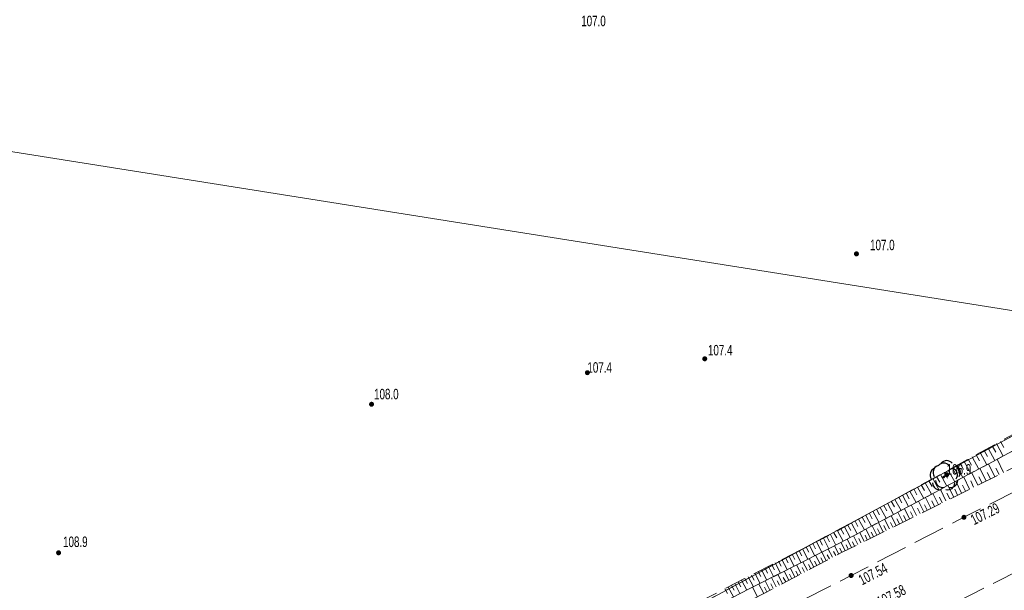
# Model space of a CAD drawing. Header units: inches. Extents: x 6497603 to 6502483, y 5925790 to 5934357.
# Tile 90 of 256: x 6500895 to 6500966, y 5926056 to 5926097. Entities that reach past the tile are written whole.
import ezdxf

# ---------------------------------------------------------------- set-up
doc = ezdxf.new("R2010")
doc.units = ezdxf.units.IN
doc.header["$MEASUREMENT"] = 0
for name, pattern in [('1.5_0.75', [2.25, 1.5, -0.75]), ('2.25_0.75', [3, 2.25, -0.75]), ('219-1000', [0, 0]), ('egkk-1000', [3, 2.25, -0.75]), ('egug-1000', [1.5, 0.75, -0.75])]:
    doc.linetypes.add(name, pattern=pattern)
for name, color, linetype in [('000 Inne (niezydentyfikowane)', 7, 'Continuous'), ('217-kontur klasyfikacyjny', 7, 'Continuous'), ('218-kontur użytku gruntowego', 7, 'Continuous'), ('219-działka ewidencyjna', 7, 'Continuous'), ('drzewo liściaste', 7, 'Continuous'), ('jezdnia', 7, 'Continuous'), ('pikieta naturalna', 7, 'Continuous'), ('pikieta naturalna-Atr2', 7, 'Continuous'), ('pikieta sztuczna', 7, 'Continuous'), ('pikieta sztuczna-Atr2', 7, 'Continuous'), ('skarpa nieumocniona', 7, 'Continuous')]:
    doc.layers.add(name, color=color, linetype=linetype)
doc.styles.get("Standard").update_dxf_attribs({"font": 'arial.ttf'})

# ---------------------------------------------------------------- blocks, each defined once
blk = doc.blocks.new('PW01')
at = {"linetype": 'Continuous', "lineweight": 13}
h = blk.add_hatch(color=0, dxfattribs=at)
edge = h.paths.add_edge_path()
edge.add_arc((0, 0), 0.18, 0, 360)
blk = doc.blocks.new('OP021')
at = {"linetype": 'Continuous', "lineweight": 13}
h = blk.add_hatch(color=0, dxfattribs=at)
edge = h.paths.add_edge_path()
edge.add_arc((0, 0), 0.1, 0, 360)
at = {"color": 0, "linetype": 'Continuous', "lineweight": -3}
for centre, start, end in [((0, 0.5), 38.316, 141.684), ((-0.476, 0.154), 110.388, 213.756), ((0.476, 0.154), 326.244, 69.612), ((-0.294, -0.404), 182.272, 285.64), ((0.294, -0.404), 254.36, 357.728), ((0.294, -0.404), 254.36, 357.728)]:
    blk.add_arc(centre, 0.5, start, end, dxfattribs=at)

msp = doc.modelspace()

# ---------------------------------------------------------------- linework, layer by layer
at = {"layer": '000 Inne (niezydentyfikowane)', "color": 7, "linetype": 'Continuous', "lineweight": 18, "flags": 128}
for points in [[(6500964.11, 5926065.86), (6500964.35, 5926065.43)], [(6500964.4, 5926066.02), (6500964.88, 5926065.15)], [(6500964.69, 5926066.18), (6500964.93, 5926065.74)], [(6500964.98, 5926066.34), (6500965.46, 5926065.46)], [(6500965.27, 5926066.5), (6500965.52, 5926066.06)], [(6500962.96, 5926065.23), (6500963.2, 5926064.8)], [(6500963.25, 5926065.39), (6500963.72, 5926064.53)], [(6500963.53, 5926065.55), (6500963.77, 5926065.11)], [(6500963.82, 5926065.7), (6500964.29, 5926064.84)], [(6500965.49, 5926064.29), (6500965.03, 5926065.23)], [(6500961.55, 5926064.46), (6500962.01, 5926063.62)], [(6500961.83, 5926064.61), (6500962.06, 5926064.19)], [(6500962.11, 5926064.77), (6500962.58, 5926063.92)], [(6500962.39, 5926064.92), (6500962.63, 5926064.5)], [(6500962.68, 5926065.08), (6500963.15, 5926064.22)], [(6500964.26, 5926063.68), (6500963.81, 5926064.58)], [(6500964.87, 5926063.98), (6500964.41, 5926064.9)], [(6500965.18, 5926064.14), (6500964.95, 5926064.6)], [(6500960.45, 5926063.85), (6500960.9, 5926063.03)], [(6500960.72, 5926064), (6500960.95, 5926063.59)], [(6500961, 5926064.15), (6500961.45, 5926063.32)], [(6500961.27, 5926064.31), (6500961.5, 5926063.89)], [(6500963.07, 5926063.1), (6500962.65, 5926063.96)], [(6500963.66, 5926063.39), (6500963.22, 5926064.27)], [(6500963.96, 5926063.53), (6500963.74, 5926063.98)], [(6500964.56, 5926063.83), (6500964.33, 5926064.29)], [(6500959.09, 5926063.11), (6500959.31, 5926062.7)], [(6500959.36, 5926063.25), (6500959.8, 5926062.44)], [(6500959.63, 5926063.4), (6500959.85, 5926062.99)], [(6500959.9, 5926063.55), (6500960.35, 5926062.73)], [(6500960.17, 5926063.7), (6500960.4, 5926063.29)], [(6500961.39, 5926062.26), (6500960.99, 5926063.07)], [(6500961.94, 5926062.53), (6500961.53, 5926063.36)], [(6500962.22, 5926062.67), (6500962.01, 5926063.09)], [(6500962.5, 5926062.81), (6500962.08, 5926063.66)], [(6500962.78, 5926062.95), (6500962.57, 5926063.38)], [(6500963.36, 5926063.24), (6500963.15, 5926063.68)], [(6500957.75, 5926062.37), (6500958.19, 5926061.58)], [(6500958.02, 5926062.52), (6500958.24, 5926062.12)], [(6500958.28, 5926062.67), (6500958.72, 5926061.86)], [(6500958.55, 5926062.81), (6500958.77, 5926062.41)], [(6500958.82, 5926062.96), (6500959.26, 5926062.15)], [(6500960.32, 5926061.73), (6500959.93, 5926062.51)], [(6500960.85, 5926061.99), (6500960.45, 5926062.79)], [(6500961.12, 5926062.13), (6500960.92, 5926062.53)], [(6500961.66, 5926062.4), (6500961.46, 5926062.81)], [(6500956.44, 5926061.66), (6500956.66, 5926061.27)], [(6500956.7, 5926061.8), (6500957.13, 5926061.02)], [(6500956.96, 5926061.94), (6500957.18, 5926061.55)], [(6500957.23, 5926062.09), (6500957.66, 5926061.3)], [(6500957.49, 5926062.23), (6500957.71, 5926061.83)], [(6500958.8, 5926060.98), (6500958.43, 5926061.71)], [(6500959.29, 5926061.23), (6500958.92, 5926061.97)], [(6500959.55, 5926061.35), (6500959.36, 5926061.73)], [(6500959.8, 5926061.48), (6500959.42, 5926062.24)], [(6500960.06, 5926061.6), (6500959.87, 5926061.99)], [(6500960.58, 5926061.86), (6500960.39, 5926062.26)], [(6500955.16, 5926060.95), (6500955.58, 5926060.19)], [(6500955.42, 5926061.09), (6500955.63, 5926060.71)], [(6500955.67, 5926061.23), (6500956.09, 5926060.46)], [(6500955.93, 5926061.37), (6500956.14, 5926060.99)], [(6500956.18, 5926061.52), (6500956.61, 5926060.74)], [(6500957.36, 5926060.27), (6500957.02, 5926060.96)], [(6500957.83, 5926060.5), (6500957.48, 5926061.2)], [(6500958.07, 5926060.62), (6500957.89, 5926060.97)], [(6500958.31, 5926060.74), (6500957.95, 5926061.46)], [(6500958.55, 5926060.86), (6500958.37, 5926061.22)], [(6500959.04, 5926061.1), (6500958.86, 5926061.47)], [(6500953.9, 5926060.26), (6500954.11, 5926059.89)], [(6500954.15, 5926060.4), (6500954.57, 5926059.65)], [(6500954.4, 5926060.54), (6500954.61, 5926060.16)], [(6500954.65, 5926060.68), (6500955.07, 5926059.92)], [(6500954.91, 5926060.81), (6500955.12, 5926060.43)], [(6500956, 5926059.6), (6500955.68, 5926060.24)], [(6500956.46, 5926059.82), (6500956.13, 5926060.48)], [(6500956.68, 5926059.93), (6500956.52, 5926060.27)], [(6500956.91, 5926060.04), (6500956.57, 5926060.72)], [(6500957.13, 5926060.16), (6500956.97, 5926060.5)], [(6500957.6, 5926060.39), (6500957.43, 5926060.73)], [(6500952.66, 5926059.6), (6500953.04, 5926058.85)], [(6500952.91, 5926059.73), (6500953.1, 5926059.35)], [(6500953.16, 5926059.86), (6500953.54, 5926059.11)], [(6500953.41, 5926059.99), (6500953.61, 5926059.62)], [(6500953.65, 5926060.13), (6500954.06, 5926059.38)], [(6500954.65, 5926058.93), (6500954.35, 5926059.53)], [(6500955.1, 5926059.15), (6500954.8, 5926059.77)], [(6500955.33, 5926059.26), (6500955.17, 5926059.58)], [(6500955.55, 5926059.37), (6500955.24, 5926060.01)], [(6500955.78, 5926059.49), (6500955.62, 5926059.81)], [(6500956.23, 5926059.71), (6500956.07, 5926060.04)], [(6500951.17, 5926058.84), (6500951.55, 5926058.1)], [(6500951.42, 5926058.97), (6500951.61, 5926058.6)], [(6500951.67, 5926059.09), (6500952.05, 5926058.35)], [(6500951.91, 5926059.22), (6500952.1, 5926058.85)], [(6500952.16, 5926059.35), (6500952.54, 5926058.6)], [(6500952.41, 5926059.47), (6500952.6, 5926059.1)], [(6500953.31, 5926058.24), (6500953, 5926058.83)], [(6500953.75, 5926058.47), (6500953.45, 5926059.06)], [(6500953.97, 5926058.59), (6500953.82, 5926058.88)], [(6500954.2, 5926058.7), (6500953.91, 5926059.3)], [(6500954.43, 5926058.82), (6500954.28, 5926059.12)], [(6500954.88, 5926059.04), (6500954.72, 5926059.35)], [(6500949.95, 5926058.21), (6500950.14, 5926057.84)], [(6500950.19, 5926058.34), (6500950.57, 5926057.6)], [(6500950.44, 5926058.46), (6500950.63, 5926058.09)], [(6500950.68, 5926058.59), (6500951.06, 5926057.85)], [(6500950.93, 5926058.71), (6500951.12, 5926058.34)], [(6500951.97, 5926057.54), (6500951.65, 5926058.15)], [(6500952.42, 5926057.77), (6500952.1, 5926058.38)], [(6500952.64, 5926057.89), (6500952.48, 5926058.19)], [(6500952.86, 5926058), (6500952.55, 5926058.6)], [(6500953.08, 5926058.12), (6500952.93, 5926058.42)], [(6500953.53, 5926058.36), (6500953.38, 5926058.65)], [(6500948.5, 5926057.47), (6500948.68, 5926057.1)], [(6500948.74, 5926057.59), (6500949.11, 5926056.86)], [(6500948.98, 5926057.71), (6500949.16, 5926057.35)], [(6500949.22, 5926057.84), (6500949.59, 5926057.11)], [(6500949.46, 5926057.96), (6500949.65, 5926057.6)], [(6500949.7, 5926058.09), (6500950.08, 5926057.36)], [(6500950.63, 5926056.83), (6500950.3, 5926057.47)], [(6500951.08, 5926057.07), (6500950.75, 5926057.69)], [(6500951.3, 5926057.18), (6500951.14, 5926057.5)], [(6500951.53, 5926057.3), (6500951.2, 5926057.92)], [(6500951.75, 5926057.42), (6500951.59, 5926057.73)], [(6500952.19, 5926057.65), (6500952.03, 5926057.96)], [(6500947.06, 5926056.73), (6500947.24, 5926056.37)], [(6500947.3, 5926056.85), (6500947.67, 5926056.13)], [(6500947.54, 5926056.97), (6500947.72, 5926056.61)], [(6500947.78, 5926057.1), (6500948.14, 5926056.38)], [(6500948.01, 5926057.22), (6500948.2, 5926056.86)], [(6500948.25, 5926057.34), (6500948.63, 5926056.62)], [(6500949.3, 5926056.13), (6500948.95, 5926056.79)], [(6500949.74, 5926056.36), (6500949.4, 5926057.01)], [(6500949.97, 5926056.48), (6500949.8, 5926056.8)], [(6500950.19, 5926056.6), (6500949.85, 5926057.24)], [(6500950.41, 5926056.71), (6500950.24, 5926057.03)], [(6500950.86, 5926056.95), (6500950.69, 5926057.26)], [(6500945.64, 5926056), (6500945.82, 5926055.65)], [(6500945.88, 5926056.12), (6500946.24, 5926055.41)], [(6500946.11, 5926056.24), (6500946.29, 5926055.89)], [(6500946.35, 5926056.36), (6500946.71, 5926055.65)], [(6500946.58, 5926056.48), (6500946.77, 5926056.13)], [(6500946.82, 5926056.61), (6500947.19, 5926055.89)], [(6500947.96, 5926055.42), (6500947.6, 5926056.1)], [(6500948.41, 5926055.66), (6500948.05, 5926056.33)], [(6500948.63, 5926055.78), (6500948.46, 5926056.11)], [(6500948.85, 5926055.89), (6500948.5, 5926056.56)], [(6500949.08, 5926056.01), (6500948.9, 5926056.34)], [(6500949.52, 5926056.25), (6500949.35, 5926056.57)]]:
    msp.add_lwpolyline(points, dxfattribs=at)
at = {"layer": '217-kontur klasyfikacyjny', "color": 3, "linetype": 'egkk-1000', "lineweight": 18, "flags": 128}
msp.add_lwpolyline([(6500876.95, 5926018.79), (6500978.94, 5926073.8)], dxfattribs=at)
at = {"layer": '218-kontur użytku gruntowego', "color": 3, "linetype": 'egug-1000', "lineweight": 18, "flags": 128}
msp.add_lwpolyline([(6500876.95, 5926018.79), (6500978.94, 5926073.8)], dxfattribs=at)
at = {"layer": '219-działka ewidencyjna', "color": 3, "linetype": '219-1000', "lineweight": 18, "flags": 128}
for points in [[(6500770.33, 5926106.97), (6500978.94, 5926073.8)], [(6500876.95, 5926018.79), (6500978.94, 5926073.8)]]:
    msp.add_lwpolyline(points, dxfattribs=at)
at = {"layer": 'jezdnia', "color": 7, "linetype": '2.25_0.75', "lineweight": 18, "flags": 128}
msp.add_lwpolyline([(6500932.46, 5926045.64), (6500954.63, 5926056.94), (6500962.67, 5926061.09), (6500973.71, 5926066.67), (6500984.5, 5926072.54), (6500985.88, 5926070.25), (6500987.22, 5926067.8), (6500976.31, 5926062.3), (6500957.01, 5926052.4), (6500935.01, 5926041.24), (6500927.9, 5926037.56), (6500918.12, 5926032.65), (6500911.79, 5926035.13)], close=True, dxfattribs=at)
at = {"layer": 'skarpa nieumocniona', "color": 7, "linetype": '1.5_0.75', "lineweight": 18, "flags": 128}
for points in [[(6500971.89, 5926070.13), (6500982.74, 5926075.74), (6500983.34, 5926074.49), (6500972.1, 5926069), (6500953.67, 5926059.17), (6500931.02, 5926047.72), (6500910.08, 5926037.16), (6500909.56, 5926038.08), (6500930.83, 5926048.4), (6500953.24, 5926059.9)], [(6500971.89, 5926070.13), (6500982.74, 5926075.74), (6500983.34, 5926074.49), (6500972.1, 5926069), (6500953.67, 5926059.17), (6500931.02, 5926047.72), (6500910.08, 5926037.16), (6500909.56, 5926038.08), (6500930.83, 5926048.4), (6500953.24, 5926059.9)], [(6500931.02, 5926047.72), (6500953.67, 5926059.17), (6500972.1, 5926069), (6500983.34, 5926074.49), (6500983.92, 5926073.51), (6500972.94, 5926067.98), (6500954.03, 5926058.62), (6500931.83, 5926046.93), (6500910.38, 5926036.44), (6500910.08, 5926037.16)], [(6500931.02, 5926047.72), (6500953.67, 5926059.17), (6500972.1, 5926069), (6500983.34, 5926074.49), (6500983.92, 5926073.51), (6500972.94, 5926067.98), (6500954.03, 5926058.62), (6500931.83, 5926046.93), (6500910.38, 5926036.44), (6500910.08, 5926037.16)]]:
    msp.add_lwpolyline(points, close=True, dxfattribs=at)

# ---------------------------------------------------------------- block references
at = {"layer": 'drzewo liściaste', "color": 94, "linetype": 'Continuous', "lineweight": 18}
for p in [(6500961.44, 5926064.13), (6500961.23, 5926063.96)]:
    msp.add_blockref('OP021', p, dxfattribs=at)
at = {"layer": 'pikieta naturalna', "color": 7, "linetype": 'Continuous', "lineweight": 13}
for p in [(6500955.01, 5926079.87), (6500944.2, 5926072.39), (6500935.84, 5926071.4), (6500920.46, 5926069.15), (6500961.44, 5926064.13), (6500898.16, 5926058.56)]:
    msp.add_blockref('PW01', p, dxfattribs=at)
at = {"layer": 'pikieta sztuczna', "color": 7, "linetype": 'Continuous', "lineweight": 13}
for p in [(6500962.67, 5926061.09), (6500954.63, 5926056.94)]:
    msp.add_blockref('PW01', p, dxfattribs=at)

# ---------------------------------------------------------------- texts
at = {"layer": 'pikieta naturalna-Atr2', "color": 7, "width": 0.667}
for s, p in [('107.0', (6500935.4, 5926096.1)), ('107.0', (6500955.98, 5926080.13)), ('107.4', (6500944.43, 5926072.63)), ('107.4', (6500935.84, 5926071.4)), ('108.0', (6500920.64, 5926069.5)), ('106.9', (6500961.44, 5926064.13)), ('108.9', (6500898.48, 5926058.97))]:
    msp.add_text(s, height=0.75, dxfattribs=at).set_placement(p)
at = {"layer": 'pikieta sztuczna-Atr2', "color": 7, "width": 0.667}
for s, rotation, p in [('107.29', 26.813, (6500963.39, 5926060.52)), ('107.54', 27.301, (6500955.41, 5926056.23)), ('107.58', 27.155, (6500956.71, 5926054.68))]:
    msp.add_text(s, height=0.75, rotation=rotation, dxfattribs=at).set_placement(p)

doc.saveas('drawing.dxf')
